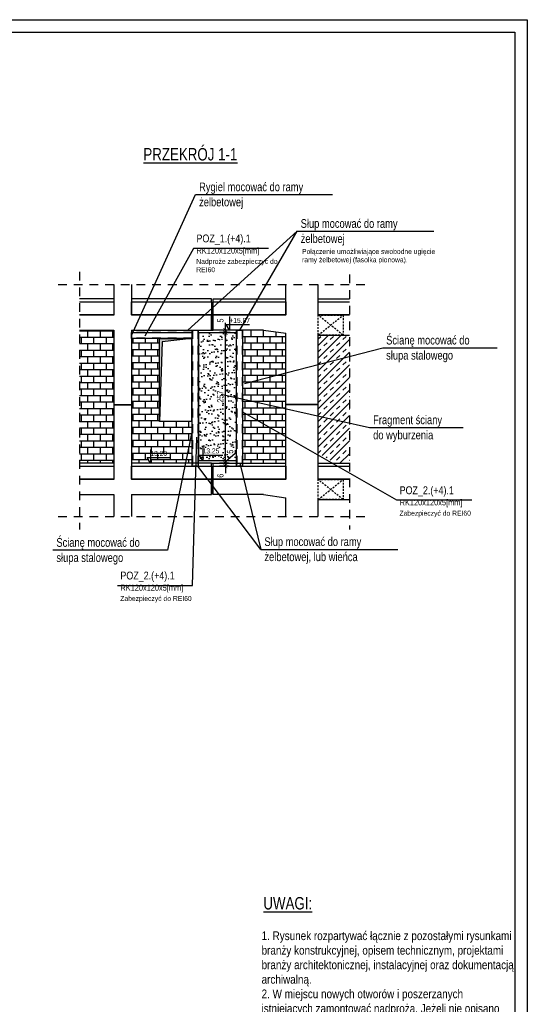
# Model space of a CAD drawing. Header units: metres. Extents: x -1395 to 3805, y -1606 to 1418.
# Tile 11 of 11: x 2785 to 3805, y -612 to 1364. Entities that reach past the tile are written whole.
import ezdxf

# ---------------------------------------------------------------- set-up
doc = ezdxf.new("R2010")
doc.units = ezdxf.units.M
doc.header["$LTSCALE"] = 50
doc.header["$MEASUREMENT"] = 0
doc.linetypes.add('DP', pattern=[0.63, 0.35, -0.28])
doc.linetypes.add('MP', pattern=[0.125, 0.075, -0.05])
for name, color, linetype in [('A_ściany', 7, 'Continuous'), ('BS_ram', 2, 'Continuous'), ('BZ_lpd', 1, 'DP'), ('BZ_lpm', 1, 'MP'), ('BZ_odn', 1, 'Continuous'), ('BZ_szr', 1, 'Continuous'), ('BZ_txc', 1, 'Continuous'), ('BZ_txg', 3, 'Continuous'), ('BZ_txs', 2, 'Continuous'), ('BZ_wym', 1, 'Continuous')]:
    doc.layers.add(name, color=color, linetype=linetype)
doc.styles.add('BIKTC', font='bikromsw.shx', dxfattribs={"width": 0.85})
doc.styles.add('BIKTG', font='bikromsw.shx', dxfattribs={"width": 0.85})
doc.styles.add('BIKTS', font='bikromsw.shx', dxfattribs={"width": 0.85})
doc.styles.add('BIKWYM', font='bikromsw.shx', dxfattribs={"width": 0.8})
doc.dimstyles.new('BZ_BGR_50', dxfattribs={"dimscale": 0.5, "dimtxt": 25, "dimasz": 1.666667, "dimexe": 0, "dimexo": 0, "dimgap": 0, "dimtad": 0, "dimdec": 1, "dimrnd": 0.5, "dimzin": 9, "dimdsep": 46, "dimtxsty": 'BIKWYM', "dimblk": 'NONE', "dimcen": 0, "dimse1": 1, "dimse2": 1, "dimclrd": 256, "dimclre": 256, "dimclrt": 7, "dimadec": 0, "dimazin": 0, "dimtfac": 0.033333, "dimtdec": 1, "dimtmove": 0, "dimatfit": 3, "dimldrblk": 'NONE', "dimfxl": 1, "dimtvp": 0.8, "dimtolj": 1, "dimarcsym": 0})
doc.dimstyles.new('BZ_KP_50', dxfattribs={"dimscale": 0.5, "dimtxt": 25, "dimasz": 16, "dimexe": 24, "dimexo": 0, "dimgap": 0, "dimtad": 0, "dimdec": 1, "dimrnd": 0.5, "dimzin": 9, "dimdsep": 46, "dimtxsty": 'BIKWYM', "dimblk": 'ARCHTICK', "dimblk1": 'ARCHTICK', "dimblk2": 'WYM-KP', "dimcen": 0, "dimdle": 20, "dimclrd": 256, "dimclre": 256, "dimclrt": 7, "dimadec": 0, "dimazin": 0, "dimtfac": 0.033333, "dimtdec": 1, "dimtmove": 0, "dimatfit": 3, "dimfxl": 1, "dimtvp": 0.8, "dimtfillclr": 256, "dimtolj": 1, "dimarcsym": 0})
pattern_1 = [(0, (0, 0), (3e-15, 13), []), (90, (0, 0), (-25, 7e-15), [13, -13]), (90, (13, -3e-15), (-25, 7e-15), [-13, 13])]

# ---------------------------------------------------------------- blocks, each defined once
blk = doc.blocks.new('_None')
blk = doc.blocks.new('_ArchTick')
at = {"color": 0, "linetype": 'ByBlock', "const_width": 0.15}
blk.add_lwpolyline([(-0.5, -0.5), (0.5, 0.5)], dxfattribs=at)
blk = doc.blocks.new('*D203')
at = {"layer": 'BZ_wym', "lineweight": -2}
for p, q in [((3198.4, 473.6), (3198.4, 481.6)), ((3206, 473.6), (3186.4, 473.6)), ((3206, 467.6), (3186.4, 467.6)), ((3198.4, 473.6), (3198.4, 467.6)), ((3198.4, 467.6), (3198.4, 453.4))]:
    blk.add_line(p, q, dxfattribs=at)
at = {"layer": 'Defpoints', "color": 0}
for p in [(3198.4, 467.6), (3206, 473.6), (3206, 467.6)]:
    blk.add_point(p, dxfattribs=at)
at = {"layer": 'BZ_wym', "lineweight": -2, "xscale": 8, "yscale": 8, "zscale": 8}
for p, rotation in [((3198.4, 473.6), 270), ((3198.4, 467.6), 90)]:
    blk.add_blockref('_ArchTick', p, dxfattribs=dict(at, rotation=rotation))
at = {"layer": 'BZ_wym', "color": 7, "insert": (3188.4, 448.5), "char_height": 12.5, "attachment_point": 5, "rotation": 90, "style": 'BIKWYM'}
blk.add_mtext('\\A1;6', dxfattribs=at)
blk = doc.blocks.new('WYM-KP')
blk.add_hatch(color=256).paths.add_polyline_path([(-3, 0, 1), (3, 0, 1)])
blk.add_circle((0, 0), 3)
blk = doc.blocks.new('*D204')
at = {"layer": 'BZ_wym', "lineweight": -2}
for p, q in [((3217.9, 500), (3217.9, 493.3)), ((3206, 478.6), (3186.4, 478.6)), ((3217.9, 493.3), (3198.4, 476.1)), ((3198.4, 478.6), (3198.4, 486.6)), ((3198.4, 473.6), (3198.4, 478.6)), ((3206, 473.6), (3186.4, 473.6)), ((3198.4, 473.6), (3198.4, 465.6))]:
    blk.add_line(p, q, dxfattribs=at)
at = {"layer": 'Defpoints', "color": 0}
for p in [(3198.4, 478.6), (3206, 478.6), (3206, 473.6)]:
    blk.add_point(p, dxfattribs=at)
at = {"layer": 'BZ_wym', "lineweight": -2, "xscale": 8, "yscale": 8, "zscale": 8}
for p, rotation in [((3198.4, 478.6), 270), ((3198.4, 473.6), 90)]:
    blk.add_blockref('_ArchTick', p, dxfattribs=dict(at, rotation=rotation))
at = {"layer": 'BZ_wym', "color": 7, "insert": (3207.9, 496.7), "char_height": 12.5, "attachment_point": 5, "rotation": 90, "style": 'BIKWYM'}
blk.add_mtext('\\A1;5', dxfattribs=at)
blk = doc.blocks.new('*D205')
at = {"layer": 'BZ_wym', "lineweight": -2}
for p, q in [((3208.3, 735.6), (3186.4, 735.6)), ((3198.4, 468.6), (3198.4, 745.6)), ((3206, 478.6), (3186.4, 478.6))]:
    blk.add_line(p, q, dxfattribs=at)
at = {"layer": 'Defpoints', "color": 0}
for p in [(3198.4, 735.6), (3208.3, 735.6), (3206, 478.6)]:
    blk.add_point(p, dxfattribs=at)
at = {"layer": 'BZ_wym', "lineweight": -2, "xscale": 8, "yscale": 8, "zscale": 8}
for p, rotation in [((3198.4, 735.6), 90), ((3198.4, 478.6), 270)]:
    blk.add_blockref('_ArchTick', p, dxfattribs=dict(at, rotation=rotation))
at = {"layer": 'BZ_wym', "color": 7, "insert": (3188.4, 607.1), "char_height": 12.5, "attachment_point": 5, "rotation": 90, "style": 'BIKWYM'}
blk.add_mtext('\\A1;257', dxfattribs=at)
blk = doc.blocks.new('*D206')
at = {"layer": 'BZ_wym', "lineweight": -2}
for p, q in [((3198.4, 740.6), (3198.4, 755.3)), ((3208.3, 740.6), (3186.4, 740.6)), ((3208.3, 735.6), (3186.4, 735.6)), ((3198.4, 735.6), (3198.4, 740.6)), ((3198.4, 735.6), (3198.4, 727.6))]:
    blk.add_line(p, q, dxfattribs=at)
at = {"layer": 'Defpoints', "color": 0}
for p in [(3198.4, 740.6), (3208.3, 740.6), (3208.3, 735.6)]:
    blk.add_point(p, dxfattribs=at)
at = {"layer": 'BZ_wym', "lineweight": -2, "xscale": 8, "yscale": 8, "zscale": 8}
for p, rotation in [((3198.4, 740.6), 270), ((3198.4, 735.6), 90)]:
    blk.add_blockref('_ArchTick', p, dxfattribs=dict(at, rotation=rotation))
at = {"layer": 'BZ_wym', "color": 7, "insert": (3188.4, 759.9), "char_height": 12.5, "attachment_point": 5, "rotation": 90, "style": 'BIKWYM'}
blk.add_mtext('\\A1;5', dxfattribs=at)
blk = doc.blocks.new('fgdgdfgdfgd')
at = {"layer": 'BZ_lpd'}
for p, q in [((3170.7, 740.6), (3173.7, 740.6)), ((3170.7, 473.6), (3173.7, 473.6))]:
    blk.add_line(p, q, dxfattribs=at)
at = {"layer": 'BZ_txs'}
for p, q in [((3170.7, 770.6), (3170.7, 740.6)), ((3173.7, 740.6), (3173.7, 770.6)), ((3274.7, 740.6), (3173.7, 740.6)), ((3170.7, 440.6), (3170.7, 410.6)), ((3173.7, 410.6), (3173.7, 440.6)), ((3274.7, 410.6), (3173.7, 410.6))]:
    blk.add_line(p, q, dxfattribs=at)
at = {"layer": 'BZ_txs', "color": 1}
for points in [[(3170.7, 797.6), (3170.7, 803.6), (3009.7, 803.6)], [(3173.7, 797.6), (3173.7, 803.6), (3319.7, 803.6)], [(3170.7, 467.6), (3170.7, 473.6), (3009.7, 473.6)], [(3173.7, 467.6), (3173.7, 473.6), (3319.7, 473.6)]]:
    blk.add_lwpolyline(points, dxfattribs=at)
at = {"layer": 'BZ_txs'}
for points in [[(3170.7, 771.6), (3009.7, 771.6), (3009.7, 797.6), (3170.7, 797.6), (3170.7, 771.6)], [(3319.7, 771.6), (3173.7, 771.6), (3173.7, 797.6), (3319.7, 797.6), (3319.7, 771.6)], [(3170.7, 770.6), (3009.7, 770.6)], [(3009.7, 740.6), (3170.7, 740.6), (3170.7, 770.6)], [(3319.7, 770.6), (3173.7, 770.6)], [(3274.7, 740.6), (3319.7, 734.3)], [(3170.7, 441.6), (3009.7, 441.6), (3009.7, 467.6), (3170.7, 467.6), (3170.7, 441.6)], [(3319.7, 441.6), (3173.7, 441.6), (3173.7, 467.6), (3319.7, 467.6), (3319.7, 441.6)], [(3170.7, 440.6), (3009.7, 440.6)], [(3009.7, 410.6), (3170.7, 410.6), (3170.7, 440.6)], [(3319.7, 440.6), (3173.7, 440.6)], [(3274.7, 410.6), (3319.7, 404.3)]]:
    blk.add_lwpolyline(points, dxfattribs=at)

msp = doc.modelspace()

# ---------------------------------------------------------------- hatches: boundary and pattern name
at = {"layer": 'BZ_lpd'}
msp.add_hatch(color=256, dxfattribs=at).paths.add_polyline_path([(3065.81, 724.09), (3065.81, 557.49), (3071.66, 717.42), (3130.21, 724.09)])
at = {"layer": 'BZ_szr'}
h = msp.add_hatch(dxfattribs=at)
h.set_pattern_fill('BIK_CEGLA_1', color=256, scale=2, style=0, pattern_type=2)
h.set_pattern_definition([(0, (1684.37, -2848.496), (3e-15, 13), []), (90, (1684.37, -2848.496), (-25, 7e-15), [13, -13]), (90, (1697.37, -2848.496), (-25, 7e-15), [-13, 13])])
h.paths.add_polyline_path([(2905.4, 473.62), (2974.71, 473.62), (2974.71, 590.62), (3009.71, 590.62), (3009.71, 591.62), (2974.71, 591.62), (2974.71, 740.62), (2905.4, 740.62)])
h = msp.add_hatch(dxfattribs=at)
h.set_pattern_fill('BIK_GRUNT_PIASEK', color=256, scale=3, style=0, pattern_type=2)
h.set_pattern_definition([(37.5, (-162.778, -1256.856), (-0.562734, 17.34086), [0, -13.68, 0, -15.3, 0, -14.64]), (7.5, (-162.778, -1256.856), (15.93136, 25.39673), [0, -7.38, 0, -12.33, 0, -4.74]), (327.5, (-173.878, -1256.856), (28.02677, 0.051254), [0, -4.5, 0, -16.2, 0, -21.15]), (317.5, (-173.878, -1256.856), (27.0547, 7.89949), [0, -2.25, 0, -10.62, 0, -12.15])])
h.paths.add_polyline_path([(3145.21, 735.62), (3220.21, 735.62), (3220.21, 478.62), (3145.21, 478.62)])
h = msp.add_hatch(dxfattribs=at)
h.set_pattern_fill('BIK_CEGLA_1', color=256, scale=2, style=0, pattern_type=2)
h.set_pattern_definition(pattern_1)
h.paths.add_polyline_path([(3319.71, 590.62), (3319.71, 591.62), (3319.71, 734.3), (3274.71, 740.62), (3232.71, 740.62), (3232.71, 473.62), (3319.71, 473.62)])
h = msp.add_hatch(dxfattribs=at)
h.set_pattern_fill('BIK_CEGLA_1', color=256, scale=2, style=0, pattern_type=2)
h.set_pattern_definition(pattern_1)
h.paths.add_polyline_path([(3065.81, 724.09), (3009.71, 724.09), (3009.71, 591.62), (3009.71, 590.62), (3009.71, 473.62), (3047.98, 473.62), (3041.57, 484.88), (3047.98, 484.88), (3047.98, 473.62), (3131.71, 473.62), (3131.71, 724.09), (3130.21, 724.09), (3130.21, 557.49), (3065.81, 557.49)])
h.paths.add_polyline_path([(3047.6, 485.66), (3083.46, 485.66), (3083.46, 500.66), (3047.6, 500.66)], flags=24)
h = msp.add_hatch(dxfattribs=at)
h.set_pattern_fill('BIK_ZELBET', color=256, scale=90, angle=45, style=0, pattern_type=2)
h.set_pattern_definition([(45, (1684.37, -2848.496), (-12.72792, 12.72792), []), (45, (1678.006, -2842.132), (-12.72792, 12.72792), [9, -9])])
h.paths.add_polyline_path([(3384.71, 591.62), (3319.71, 591.62), (3319.71, 590.62), (3384.71, 590.62), (3384.71, 494.04), (3418.76, 473.62), (3447.28, 473.62), (3447.28, 730.62), (3384.71, 730.62)])

# ---------------------------------------------------------------- linework, layer by layer
at = {"color": 3}
for points in [[(3131.71, 724.09), (3009.71, 724.09), (3009.71, 736.09), (3131.71, 736.09), (3131.71, 724.09)], [(3131.71, 740.62), (3131.71, 740.62), (3143.71, 740.62), (3143.71, 467.62), (3131.71, 467.62), (3131.71, 740.62)], [(3220.71, 740.62), (3220.71, 740.62), (3232.71, 740.62), (3232.71, 467.62), (3220.71, 467.62), (3220.71, 740.62)]]:
    msp.add_lwpolyline(points, dxfattribs=at)
at = {"color": 3, "linetype": 'DP'}
for points in [[(3131.71, 735.59), (3009.71, 735.59)], [(3132.21, 740.62), (3132.21, 467.62)], [(3143.21, 740.62), (3143.21, 467.62)], [(3221.21, 740.62), (3221.21, 467.62)], [(3232.21, 740.62), (3232.21, 467.62)], [(3131.71, 724.59), (3009.71, 724.59)]]:
    msp.add_lwpolyline(points, dxfattribs=at)
at = {"color": 1}
for points in [[(3145.21, 735.62), (3220.21, 735.62), (3220.21, 478.62), (3145.21, 478.62)], [(3065.81, 724.09), (3130.21, 724.09), (3130.21, 557.49), (3065.81, 557.49)]]:
    msp.add_lwpolyline(points, close=True, dxfattribs=at)
msp.add_lwpolyline([(3130.21, 724.09), (3071.66, 717.42), (3065.81, 557.49), (3065.81, 724.09), (3130.21, 724.09)], dxfattribs=at)
at = {"layer": 'A_ściany', "color": 30, "linetype": 'Continuous', "lineweight": 13}
for p, q in [((3065.81, 724.09), (3130.21, 724.09)), ((3065.81, 724.09), (3065.81, 557.49)), ((3130.21, 557.49), (3065.81, 557.49))]:
    msp.add_line(p, q, dxfattribs=at)
at = {"layer": 'BS_ram', "color": 1}
msp.add_lwpolyline([(-1395.38, -1606.3), (-1395.38, 1363.7), (3804.62, 1363.7), (3804.62, -1606.3)], close=True, dxfattribs=at)
at = {"layer": 'BS_ram'}
msp.add_lwpolyline([(-1245.38, -1581.3), (-1245.38, 1338.7), (3779.62, 1338.7), (3779.62, -1581.3)], close=True, dxfattribs=at)
at = {"layer": 'BZ_lpd'}
for p, q in [((2905.4, 857.92), (2905.4, 340.69)), ((3447.28, 852.57), (3447.28, 340.69)), ((2862.59, 832.02), (3490.09, 832.02)), ((3009.71, 591.62), (3009.71, 590.62)), ((3319.71, 591.62), (3319.71, 590.62)), ((2862.59, 366.59), (3490.09, 366.59))]:
    msp.add_line(p, q, dxfattribs=at)
at = {"layer": 'BZ_lpm'}
for p, q in [((3384.71, 730.62), (3434.71, 770.62)), ((3434.71, 730.62), (3384.71, 770.62)), ((3384.71, 400.62), (3434.71, 440.62)), ((3434.71, 400.62), (3384.71, 440.62))]:
    msp.add_line(p, q, dxfattribs=at)
for points in [[(3434.71, 770.62), (3434.71, 730.62), (3384.71, 730.62), (3384.71, 770.62)], [(3434.71, 440.62), (3434.71, 400.62), (3384.71, 400.62), (3384.71, 440.62)]]:
    msp.add_lwpolyline(points, close=True, dxfattribs=at)
at = {"layer": 'BZ_odn'}
for p, q in [((3342.54, 939.22), (3122.71, 740.62)), ((3269.73, 300.63), (3143.21, 467.62))]:
    msp.add_line(p, q, dxfattribs=at)
at = {"layer": 'BZ_txc'}
for points in [[(3284.92, 904.78), (3134.56, 904.78), (3036.93, 728.49)], [(3692.91, 399.4), (3542.55, 399.4), (3233.21, 575.88)], [(2981.86, 228.19), (3132.21, 228.19), (3140.87, 525.59)]]:
    msp.add_lwpolyline(points, dxfattribs=at)
at = {"layer": 'BZ_txc', "color": 7}
for points in [[(3206.65, 768.14), (3206.65, 740.62), (3200.24, 751.88), (3246.83, 751.88)], [(3047.98, 501.14), (3047.98, 473.62), (3041.57, 484.88), (3088.16, 484.88)], [(3152.92, 506.14), (3152.92, 478.62), (3146.51, 489.88), (3193.1, 489.88)]]:
    msp.add_lwpolyline(points, dxfattribs=at)
at = {"layer": 'BZ_txs'}
for p, q in [((2974.71, 832.02), (2974.71, 770.62)), ((3009.71, 832.02), (3009.71, 770.62)), ((3319.71, 770.62), (3319.71, 832.02)), ((3384.71, 770.62), (3384.71, 832.02)), ((2974.71, 740.62), (2974.71, 591.62)), ((3009.71, 740.62), (3009.71, 591.62)), ((3319.71, 591.62), (3319.71, 734.3)), ((3384.71, 591.62), (3384.71, 730.62)), ((2974.71, 591.62), (3009.71, 591.62)), ((2974.71, 590.62), (2974.71, 440.62)), ((2974.71, 590.62), (3009.71, 590.62)), ((3009.71, 590.62), (3009.71, 440.62)), ((3384.71, 591.62), (3319.71, 591.62)), ((3319.71, 440.62), (3319.71, 590.62)), ((3384.71, 590.62), (3319.71, 590.62)), ((3384.71, 440.62), (3384.71, 590.62)), ((2974.71, 410.62), (2974.71, 366.59)), ((3009.71, 410.62), (3009.71, 366.59)), ((3319.71, 366.59), (3319.71, 404.3)), ((3384.71, 366.59), (3384.71, 400.62))]:
    msp.add_line(p, q, dxfattribs=at)
at = {"layer": 'BZ_txs', "color": 1}
for points in [[(2974.71, 803.62), (2905.4, 803.62)], [(3384.71, 803.62), (3447.28, 803.62)], [(2974.71, 473.62), (2905.4, 473.62)], [(3384.71, 473.62), (3447.28, 473.62)]]:
    msp.add_lwpolyline(points, dxfattribs=at)
at = {"layer": 'BZ_txs'}
for points in [[(2905.4, 797.62), (2974.71, 797.62), (2974.71, 771.62)], [(3447.28, 771.62), (3384.71, 771.62), (3384.71, 797.62), (3447.28, 797.62)], [(2974.71, 771.62), (2905.4, 771.62)], [(2974.71, 770.62), (2905.4, 770.62)], [(3447.28, 770.62), (3384.71, 770.62)], [(2905.4, 740.62), (2974.71, 740.62)], [(3384.71, 730.62), (3447.28, 730.62)], [(2905.4, 467.62), (2974.71, 467.62), (2974.71, 441.62)], [(3447.28, 441.62), (3384.71, 441.62), (3384.71, 467.62), (3447.28, 467.62)], [(2974.71, 441.62), (2905.4, 441.62)], [(2974.71, 440.62), (2905.4, 440.62)], [(3447.28, 440.62), (3384.71, 440.62)], [(2905.4, 410.62), (2974.71, 410.62)], [(3384.71, 400.62), (3447.28, 400.62)]]:
    msp.add_lwpolyline(points, dxfattribs=at)

# ---------------------------------------------------------------- block references
msp.add_blockref('fgdgdfgdfgd', (0, 0))

# ---------------------------------------------------------------- texts
at = {"layer": 'BZ_txc', "color": 7, "style": 'BIKTC', "width": 0.8}
for s, p in [('+15.87', (3206.48, 755.16)), ('13.20', (3047.81, 488.16)), ('13.25', (3152.75, 493.16))]:
    msp.add_text(s, height=10, dxfattribs=at).set_placement(p)
at = {"layer": 'BZ_txc', "char_height": 10, "attachment_point": 1, "style": 'BIKTC'}
for s, insert, width in [('Połączenie umożliwiające swobodne ugięcie ramy żelbetowej (fasolka pionowa).', (3352.32, 903.5), 233.103), ('Nadproże zabezpieczyć do REI60', (3139.92, 883.63), 149.4889), ('Zabezpieczyć do REI60', (3547.9, 378.25), 149.4889), ('Zabezpieczyć do REI60', (2987.21, 207.04), 149.4889)]:
    msp.add_mtext(s, dxfattribs=dict(at, insert=insert, width=width))
at = {"layer": 'BZ_txg', "style": 'BIKTG', "width": 0.8}
for s, p in [('%%uPRZEKRÓJ 1-1', (3033.68, 1081.11)), ('%%uUWAGI:', (3274.63, -422.09))]:
    msp.add_text(s, height=25, dxfattribs=at).set_placement(p)
at = {"layer": 'BZ_txs', "style": 'BIKTS', "width": 0.8}
for s, p in [('Rygiel mocować do ramy ', (3145.6, 1019.42)), ('żelbetowej', (3145.6, 989.07)), ('Słup mocować do ramy ', (3349.54, 945.95)), ('żelbetowej', (3349.54, 915.6)), ('Ścianę mocować do ', (3521.19, 711.82)), ('słupa stalowego', (3521.19, 681.46)), ('Fragment ściany ', (3495.06, 551.85)), ('do wyburzenia', (3495.06, 521.49)), ('Ścianę mocować do ', (2859, 305.74)), ('Słup mocować do ramy ', (3276.73, 307.37)), ('żelbetowej, lub wieńca', (3276.73, 277.01)), ('słupa stalowego', (2859, 275.38))]:
    msp.add_text(s, height=17.5, dxfattribs=at).set_placement(p)
at = {"layer": 'BZ_txs', "attachment_point": 1, "style": 'BIKTS'}
for s, insert, char_height, width in [('POZ_1.(+4).1^J{\\H0.7619x;RK120x120x5[mm]}', (3140.29, 932.54), 15.75, 244.3375), ('POZ_2.(+4).1\\P{\\H0.7619x;RK120x120x5[mm]}', (3548.28, 427.16), 15.75, 244.3375), ('POZ_2.(+4).1^J{\\H0.7619x;RK120x120x5[mm]}', (2987.58, 255.96), 15.75, 244.3375), ('1. Rysunek rozpartywać łącznie z pozostałymi rysunkami branży konstrukcyjnej, opisem technicznym, projektami branży architektonicznej, instalacyjnej oraz dokumentacją archiwalną.\\P2. W miejscu nowych otworów i poszerzanych istniejących zamontować nadproża. Jeżeli nie opisano inaczej nadproża wykonać z prefabrykowanych nadproży systemowych. Nadproża zabezpieczyć do REI wymaganego dla ściany, na której się opiera.^J3. Stal profilowa: S235\\P4. Stal zbrojeniowa A-IIIN (B-500SP)^J5. Materiał projektowanych ścian wg dokumentacji branży architektonicznej.\\P6. Przed rozpoczęciem prac Wykonawca jest zobowiązany do weryfikacji założoń projektowych ze stanem faktycznym - w przypadku rozbieżności konieczne jest poinformowanie o nich autorów niniejszego opracowania.', (3271.07, -466.08), 17.5, 508.5507)]:
    msp.add_mtext(s, dxfattribs=dict(at, insert=insert, char_height=char_height, width=width))

# ---------------------------------------------------------------- dimensions: what is measured, and where the dimension line sits
at = {"layer": 'BZ_wym'}
for base, p1, p2, picture, middle in [((3198.39, 740.62), (3208.31, 735.62), (3208.31, 740.62), '*D206', (3188.39, 759.95)), ((3198.39, 735.62), (3206.04, 478.62), (3208.31, 735.62), '*D205', (3188.39, 607.12)), ((3198.39, 467.62), (3206.04, 473.62), (3206.04, 467.62), '*D203', (3188.39, 448.52))]:
    dim = msp.add_linear_dim(base=base, p1=p1, p2=p2, angle=90, dimstyle='BZ_KP_50', override={"dimdec": 0, "dimrnd": 1, "dimatfit": 1}, dxfattribs=at)
    dim.commit()
    dim.dimension.update_dxf_attribs({"geometry": picture, "text_midpoint": middle})
dim = msp.add_linear_dim(base=(3198.39, 478.62), p1=(3206.04, 473.62), p2=(3206.04, 478.62), angle=90, dimstyle='BZ_KP_50', override={"dimdec": 0, "dimrnd": 1, "dimtmove": 1, "dimatfit": 1}, dxfattribs=at)
dim.commit()
dim.dimension.update_dxf_attribs({"geometry": '*D204', "text_midpoint": (3217.9, 493.34), "dimtype": 160})

# ---------------------------------------------------------------- leaders
at = {"layer": 'BZ_odn'}
for points in [[(3009.71, 730.09), (3138.6, 1012.69), (3413.27, 1012.69)], [(3227.71, 740.62), (3342.54, 939.22), (3617.2, 939.22)], [(3236.7, 633.62), (3514.19, 705.09), (3744.19, 705.09)], [(3189.77, 611.82), (3488.06, 545.11), (3675.82, 545.11)], [(3131.71, 539.34), (3082, 299.01), (2852, 299.01)], [(3227.71, 473.62), (3269.73, 300.63), (3544.39, 300.63)]]:
    msp.add_leader(points, dimstyle='BZ_BGR_50', dxfattribs=at)

doc.saveas('drawing.dxf')
